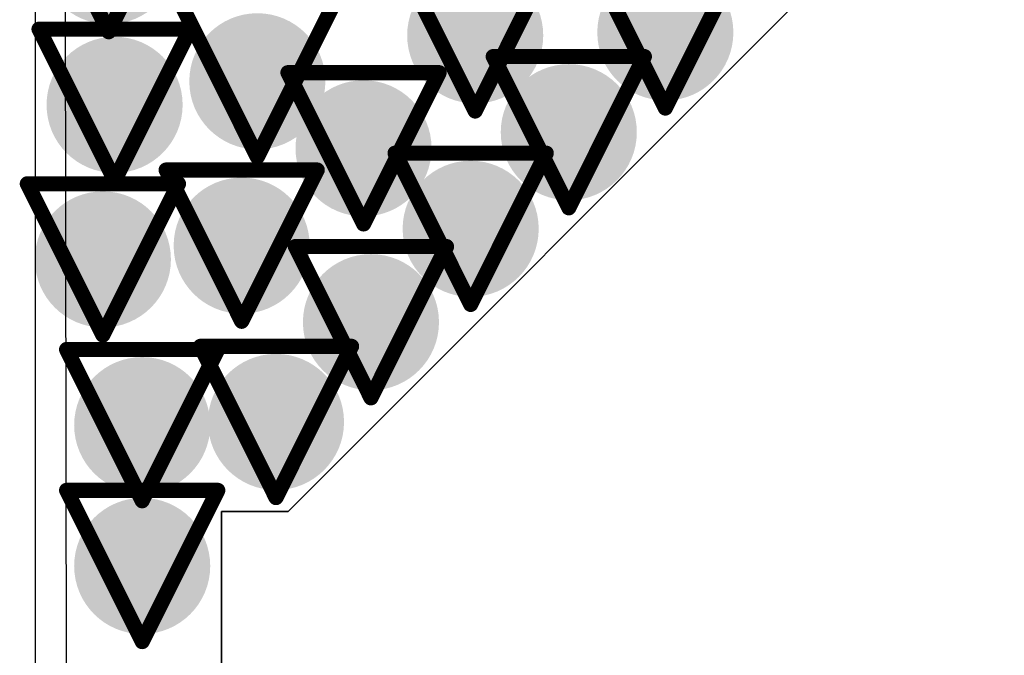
# Model space of a CAD drawing. Header units: inches. Extents: x -2.3 to 12.7, y -2.8 to 6.7.
# Tile 113 of 171: x 0.0101 to 0.1404, y 1.4237 to 1.5078. Entities that reach past the tile are written whole.
import ezdxf

# ---------------------------------------------------------------- set-up
doc = ezdxf.new("R2010")
doc.units = ezdxf.units.IN
doc.header["$MEASUREMENT"] = 0
for name, color, linetype in [('Bottom Layer', 5, 'Continuous'), ('Bottom Solder', 6, 'Continuous'), ('Drill Drawing', 1, 'Continuous'), ('L2_GND1', 16, 'Continuous'), ('L3_PWR1', 130, 'Continuous'), ('Top Layer', 1, 'Continuous'), ('Via Holes', 16, 'Continuous')]:
    doc.layers.add(name, color=color, linetype=linetype)

msp = doc.modelspace()

# ---------------------------------------------------------------- hatches: boundary and pattern name
at = {"layer": 'Bottom Layer'}
h = msp.add_hatch(color=5, dxfattribs=at)
edge = h.paths.add_edge_path()
edge.add_arc((0.02192, 1.51616), 0.009, 0, 360)
h = msp.add_hatch(color=5, dxfattribs=at)
edge = h.paths.add_edge_path()
edge.add_arc((0.09555, 1.50607), 0.009, 0, 360)
h = msp.add_hatch(color=5, dxfattribs=at)
edge = h.paths.add_edge_path()
edge.add_arc((0.0704, 1.50568), 0.009, 0, 360)
h = msp.add_hatch(color=5, dxfattribs=at)
edge = h.paths.add_edge_path()
edge.add_arc((0.04158, 1.49961), 0.009, 0, 360)
h = msp.add_hatch(color=5, dxfattribs=at)
edge = h.paths.add_edge_path()
edge.add_arc((0.0227, 1.4965), 0.009, 0, 360)
h = msp.add_hatch(color=5, dxfattribs=at)
edge = h.paths.add_edge_path()
edge.add_arc((0.08278, 1.49288), 0.009, 0, 360)
h = msp.add_hatch(color=5, dxfattribs=at)
edge = h.paths.add_edge_path()
edge.add_arc((0.05563, 1.49075), 0.009, 0, 360)
h = msp.add_hatch(color=5, dxfattribs=at)
edge = h.paths.add_edge_path()
edge.add_arc((0.0698, 1.48011), 0.009, 0, 360)
h = msp.add_hatch(color=5, dxfattribs=at)
edge = h.paths.add_edge_path()
edge.add_arc((0.03951, 1.47788), 0.009, 0, 360)
h = msp.add_hatch(color=5, dxfattribs=at)
edge = h.paths.add_edge_path()
edge.add_arc((0.02115, 1.47606), 0.009, 0, 360)
h = msp.add_hatch(color=5, dxfattribs=at)
edge = h.paths.add_edge_path()
edge.add_arc((0.05661, 1.46776), 0.009, 0, 360)
h = msp.add_hatch(color=5, dxfattribs=at)
edge = h.paths.add_edge_path()
edge.add_arc((0.02635, 1.45415), 0.009, 0, 360)
h = msp.add_hatch(color=5, dxfattribs=at)
edge = h.paths.add_edge_path()
edge.add_arc((0.04405, 1.45457), 0.009, 0, 360)
h = msp.add_hatch(color=5, dxfattribs=at)
edge = h.paths.add_edge_path()
edge.add_arc((0.02635, 1.43553), 0.009, 0, 360)
at = {"layer": 'L2_GND1'}
h = msp.add_hatch(color=16, dxfattribs=at)
edge = h.paths.add_edge_path()
edge.add_arc((0.02192, 1.51616), 0.009, 0, 360)
h = msp.add_hatch(color=16, dxfattribs=at)
edge = h.paths.add_edge_path()
edge.add_arc((0.09555, 1.50607), 0.009, 0, 360)
h = msp.add_hatch(color=16, dxfattribs=at)
edge = h.paths.add_edge_path()
edge.add_arc((0.0704, 1.50568), 0.009, 0, 360)
h = msp.add_hatch(color=16, dxfattribs=at)
edge = h.paths.add_edge_path()
edge.add_arc((0.04158, 1.49961), 0.009, 0, 360)
h = msp.add_hatch(color=16, dxfattribs=at)
edge = h.paths.add_edge_path()
edge.add_arc((0.0227, 1.4965), 0.009, 0, 360)
h = msp.add_hatch(color=16, dxfattribs=at)
edge = h.paths.add_edge_path()
edge.add_arc((0.08278, 1.49288), 0.009, 0, 360)
h = msp.add_hatch(color=16, dxfattribs=at)
edge = h.paths.add_edge_path()
edge.add_arc((0.05563, 1.49075), 0.009, 0, 360)
h = msp.add_hatch(color=16, dxfattribs=at)
edge = h.paths.add_edge_path()
edge.add_arc((0.0698, 1.48011), 0.009, 0, 360)
h = msp.add_hatch(color=16, dxfattribs=at)
edge = h.paths.add_edge_path()
edge.add_arc((0.03951, 1.47788), 0.009, 0, 360)
h = msp.add_hatch(color=16, dxfattribs=at)
edge = h.paths.add_edge_path()
edge.add_arc((0.02115, 1.47606), 0.009, 0, 360)
h = msp.add_hatch(color=16, dxfattribs=at)
edge = h.paths.add_edge_path()
edge.add_arc((0.05661, 1.46776), 0.009, 0, 360)
h = msp.add_hatch(color=16, dxfattribs=at)
edge = h.paths.add_edge_path()
edge.add_arc((0.02635, 1.45415), 0.009, 0, 360)
h = msp.add_hatch(color=16, dxfattribs=at)
edge = h.paths.add_edge_path()
edge.add_arc((0.04405, 1.45457), 0.009, 0, 360)
h = msp.add_hatch(color=16, dxfattribs=at)
edge = h.paths.add_edge_path()
edge.add_arc((0.02635, 1.43553), 0.009, 0, 360)
at = {"layer": 'L3_PWR1'}
h = msp.add_hatch(color=130, dxfattribs=at)
edge = h.paths.add_edge_path()
edge.add_arc((0.02192, 1.51616), 0.009, 0, 360)
h = msp.add_hatch(color=130, dxfattribs=at)
edge = h.paths.add_edge_path()
edge.add_arc((0.09555, 1.50607), 0.009, 0, 360)
h = msp.add_hatch(color=130, dxfattribs=at)
edge = h.paths.add_edge_path()
edge.add_arc((0.0704, 1.50568), 0.009, 0, 360)
h = msp.add_hatch(color=130, dxfattribs=at)
edge = h.paths.add_edge_path()
edge.add_arc((0.04158, 1.49961), 0.009, 0, 360)
h = msp.add_hatch(color=130, dxfattribs=at)
edge = h.paths.add_edge_path()
edge.add_arc((0.0227, 1.4965), 0.009, 0, 360)
h = msp.add_hatch(color=130, dxfattribs=at)
edge = h.paths.add_edge_path()
edge.add_arc((0.08278, 1.49288), 0.009, 0, 360)
h = msp.add_hatch(color=130, dxfattribs=at)
edge = h.paths.add_edge_path()
edge.add_arc((0.05563, 1.49075), 0.009, 0, 360)
h = msp.add_hatch(color=130, dxfattribs=at)
edge = h.paths.add_edge_path()
edge.add_arc((0.0698, 1.48011), 0.009, 0, 360)
h = msp.add_hatch(color=130, dxfattribs=at)
edge = h.paths.add_edge_path()
edge.add_arc((0.03951, 1.47788), 0.009, 0, 360)
h = msp.add_hatch(color=130, dxfattribs=at)
edge = h.paths.add_edge_path()
edge.add_arc((0.02115, 1.47606), 0.009, 0, 360)
h = msp.add_hatch(color=130, dxfattribs=at)
edge = h.paths.add_edge_path()
edge.add_arc((0.05661, 1.46776), 0.009, 0, 360)
h = msp.add_hatch(color=130, dxfattribs=at)
edge = h.paths.add_edge_path()
edge.add_arc((0.02635, 1.45415), 0.009, 0, 360)
h = msp.add_hatch(color=130, dxfattribs=at)
edge = h.paths.add_edge_path()
edge.add_arc((0.04405, 1.45457), 0.009, 0, 360)
h = msp.add_hatch(color=130, dxfattribs=at)
edge = h.paths.add_edge_path()
edge.add_arc((0.02635, 1.43553), 0.009, 0, 360)
at = {"layer": 'Top Layer'}
h = msp.add_hatch(color=1, dxfattribs=at)
edge = h.paths.add_edge_path()
edge.add_arc((0.02192, 1.51616), 0.009, 0, 360)
h = msp.add_hatch(color=1, dxfattribs=at)
edge = h.paths.add_edge_path()
edge.add_arc((0.09555, 1.50607), 0.009, 0, 360)
h = msp.add_hatch(color=1, dxfattribs=at)
edge = h.paths.add_edge_path()
edge.add_arc((0.0704, 1.50568), 0.009, 0, 360)
h = msp.add_hatch(color=1, dxfattribs=at)
edge = h.paths.add_edge_path()
edge.add_arc((0.04158, 1.49961), 0.009, 0, 360)
h = msp.add_hatch(color=1, dxfattribs=at)
edge = h.paths.add_edge_path()
edge.add_arc((0.0227, 1.4965), 0.009, 0, 360)
h = msp.add_hatch(color=1, dxfattribs=at)
edge = h.paths.add_edge_path()
edge.add_arc((0.08278, 1.49288), 0.009, 0, 360)
h = msp.add_hatch(color=1, dxfattribs=at)
edge = h.paths.add_edge_path()
edge.add_arc((0.05563, 1.49075), 0.009, 0, 360)
h = msp.add_hatch(color=1, dxfattribs=at)
edge = h.paths.add_edge_path()
edge.add_arc((0.0698, 1.48011), 0.009, 0, 360)
h = msp.add_hatch(color=1, dxfattribs=at)
edge = h.paths.add_edge_path()
edge.add_arc((0.03951, 1.47788), 0.009, 0, 360)
h = msp.add_hatch(color=1, dxfattribs=at)
edge = h.paths.add_edge_path()
edge.add_arc((0.02115, 1.47606), 0.009, 0, 360)
h = msp.add_hatch(color=1, dxfattribs=at)
edge = h.paths.add_edge_path()
edge.add_arc((0.05661, 1.46776), 0.009, 0, 360)
h = msp.add_hatch(color=1, dxfattribs=at)
edge = h.paths.add_edge_path()
edge.add_arc((0.02635, 1.45415), 0.009, 0, 360)
h = msp.add_hatch(color=1, dxfattribs=at)
edge = h.paths.add_edge_path()
edge.add_arc((0.04405, 1.45457), 0.009, 0, 360)
h = msp.add_hatch(color=1, dxfattribs=at)
edge = h.paths.add_edge_path()
edge.add_arc((0.02635, 1.43553), 0.009, 0, 360)
at = {"layer": 'Via Holes'}
h = msp.add_hatch(color=7, dxfattribs=at)
edge = h.paths.add_edge_path()
edge.add_arc((0.0704, 1.50568), 0.004, 0, 360)
h = msp.add_hatch(color=7, dxfattribs=at)
edge = h.paths.add_edge_path()
edge.add_arc((0.09555, 1.50607), 0.004, 0, 360)
h = msp.add_hatch(color=7, dxfattribs=at)
edge = h.paths.add_edge_path()
edge.add_arc((0.04158, 1.49961), 0.004, 0, 360)
h = msp.add_hatch(color=7, dxfattribs=at)
edge = h.paths.add_edge_path()
edge.add_arc((0.0227, 1.4965), 0.004, 0, 360)
h = msp.add_hatch(color=7, dxfattribs=at)
edge = h.paths.add_edge_path()
edge.add_arc((0.08278, 1.49288), 0.004, 0, 360)
h = msp.add_hatch(color=7, dxfattribs=at)
edge = h.paths.add_edge_path()
edge.add_arc((0.05563, 1.49075), 0.004, 0, 360)
h = msp.add_hatch(color=7, dxfattribs=at)
edge = h.paths.add_edge_path()
edge.add_arc((0.0698, 1.48011), 0.004, 0, 360)
h = msp.add_hatch(color=7, dxfattribs=at)
edge = h.paths.add_edge_path()
edge.add_arc((0.03951, 1.47788), 0.004, 0, 360)
h = msp.add_hatch(color=7, dxfattribs=at)
edge = h.paths.add_edge_path()
edge.add_arc((0.02115, 1.47606), 0.004, 0, 360)
h = msp.add_hatch(color=7, dxfattribs=at)
edge = h.paths.add_edge_path()
edge.add_arc((0.05661, 1.46776), 0.004, 0, 360)
h = msp.add_hatch(color=7, dxfattribs=at)
edge = h.paths.add_edge_path()
edge.add_arc((0.02635, 1.45415), 0.004, 0, 360)
h = msp.add_hatch(color=7, dxfattribs=at)
edge = h.paths.add_edge_path()
edge.add_arc((0.04405, 1.45457), 0.004, 0, 360)
h = msp.add_hatch(color=7, dxfattribs=at)
edge = h.paths.add_edge_path()
edge.add_arc((0.02635, 1.43553), 0.004, 0, 360)

# ---------------------------------------------------------------- linework, layer by layer
at = {"layer": 'Bottom Layer'}
msp.add_line((0.01224, 1.08293), (0.01224, 1.62051), dxfattribs=at)
at = {"layer": 'Bottom Solder'}
for p, q in [((0.01597, 1.6329), (0.01685, 1.07715)), ((0.01224, 1.08191), (0.01224, 1.62051))]:
    msp.add_line(p, q, dxfattribs=at)
at = {"layer": 'Drill Drawing'}
for points in [[(0.01192, 1.52616, 0.002, 0.002, 0), (0.02192, 1.50616, 0.002, 0.002, 0)], [(0.02192, 1.50616, 0.002, 0.002, 0), (0.03192, 1.52616, 0.002, 0.002, 0)], [(0.0604, 1.51568, 0.002, 0.002, 0), (0.0704, 1.49568, 0.002, 0.002, 0)], [(0.0704, 1.49568, 0.002, 0.002, 0), (0.0804, 1.51568, 0.002, 0.002, 0)], [(0.08555, 1.51607, 0.002, 0.002, 0), (0.09555, 1.49607, 0.002, 0.002, 0)], [(0.09555, 1.49607, 0.002, 0.002, 0), (0.10555, 1.51607, 0.002, 0.002, 0)], [(0.03158, 1.50961, 0.002, 0.002, 0), (0.04158, 1.48961, 0.002, 0.002, 0)], [(0.04158, 1.48961, 0.002, 0.002, 0), (0.05158, 1.50961, 0.002, 0.002, 0)], [(0.0127, 1.5065, 0.002, 0.002, 0), (0.0327, 1.5065, 0.002, 0.002, 0)], [(0.0127, 1.5065, 0.002, 0.002, 0), (0.0227, 1.4865, 0.002, 0.002, 0)], [(0.0227, 1.4865, 0.002, 0.002, 0), (0.0327, 1.5065, 0.002, 0.002, 0)], [(0.07278, 1.50288, 0.002, 0.002, 0), (0.09278, 1.50288, 0.002, 0.002, 0)], [(0.07278, 1.50288, 0.002, 0.002, 0), (0.08278, 1.48288, 0.002, 0.002, 0)], [(0.08278, 1.48288, 0.002, 0.002, 0), (0.09278, 1.50288, 0.002, 0.002, 0)], [(0.04563, 1.50075, 0.002, 0.002, 0), (0.06563, 1.50075, 0.002, 0.002, 0)], [(0.04563, 1.50075, 0.002, 0.002, 0), (0.05563, 1.48075, 0.002, 0.002, 0)], [(0.05563, 1.48075, 0.002, 0.002, 0), (0.06563, 1.50075, 0.002, 0.002, 0)], [(0.0598, 1.49011, 0.002, 0.002, 0), (0.0798, 1.49011, 0.002, 0.002, 0)], [(0.0598, 1.49011, 0.002, 0.002, 0), (0.0698, 1.47011, 0.002, 0.002, 0)], [(0.0698, 1.47011, 0.002, 0.002, 0), (0.0798, 1.49011, 0.002, 0.002, 0)], [(0.02951, 1.48788, 0.002, 0.002, 0), (0.04951, 1.48788, 0.002, 0.002, 0)], [(0.02951, 1.48788, 0.002, 0.002, 0), (0.03951, 1.46788, 0.002, 0.002, 0)], [(0.03951, 1.46788, 0.002, 0.002, 0), (0.04951, 1.48788, 0.002, 0.002, 0)], [(0.01115, 1.48606, 0.002, 0.002, 0), (0.03115, 1.48606, 0.002, 0.002, 0)], [(0.01115, 1.48606, 0.002, 0.002, 0), (0.02115, 1.46606, 0.002, 0.002, 0)], [(0.02115, 1.46606, 0.002, 0.002, 0), (0.03115, 1.48606, 0.002, 0.002, 0)], [(0.04661, 1.47776, 0.002, 0.002, 0), (0.06661, 1.47776, 0.002, 0.002, 0)], [(0.04661, 1.47776, 0.002, 0.002, 0), (0.05661, 1.45776, 0.002, 0.002, 0)], [(0.05661, 1.45776, 0.002, 0.002, 0), (0.06661, 1.47776, 0.002, 0.002, 0)], [(0.03405, 1.46457, 0.002, 0.002, 0), (0.05405, 1.46457, 0.002, 0.002, 0)], [(0.03405, 1.46457, 0.002, 0.002, 0), (0.04405, 1.44457, 0.002, 0.002, 0)], [(0.04405, 1.44457, 0.002, 0.002, 0), (0.05405, 1.46457, 0.002, 0.002, 0)], [(0.01635, 1.46415, 0.002, 0.002, 0), (0.03635, 1.46415, 0.002, 0.002, 0)], [(0.01635, 1.46415, 0.002, 0.002, 0), (0.02635, 1.44415, 0.002, 0.002, 0)], [(0.02635, 1.44415, 0.002, 0.002, 0), (0.03635, 1.46415, 0.002, 0.002, 0)], [(0.01635, 1.44553, 0.002, 0.002, 0), (0.03635, 1.44553, 0.002, 0.002, 0)], [(0.01635, 1.44553, 0.002, 0.002, 0), (0.02635, 1.42553, 0.002, 0.002, 0)], [(0.02635, 1.42553, 0.002, 0.002, 0), (0.03635, 1.44553, 0.002, 0.002, 0)]]:
    msp.add_lwpolyline(points, format="xyseb", dxfattribs=at)
for points in [[(0.0122, 1.5065, 0.001, 0.001, 1), (0.0132, 1.5065, 0.001, 0.001, 1)], [(0.0122, 1.5065, 0.001, 0.001, 1), (0.0132, 1.5065, 0.001, 0.001, 1)], [(0.02142, 1.50616, 0.001, 0.001, 1), (0.02242, 1.50616, 0.001, 0.001, 1)], [(0.02142, 1.50616, 0.001, 0.001, 1), (0.02242, 1.50616, 0.001, 0.001, 1)], [(0.0322, 1.5065, 0.001, 0.001, 1), (0.0332, 1.5065, 0.001, 0.001, 1)], [(0.0322, 1.5065, 0.001, 0.001, 1), (0.0332, 1.5065, 0.001, 0.001, 1)], [(0.07228, 1.50288, 0.001, 0.001, 1), (0.07328, 1.50288, 0.001, 0.001, 1)], [(0.07228, 1.50288, 0.001, 0.001, 1), (0.07328, 1.50288, 0.001, 0.001, 1)], [(0.09228, 1.50288, 0.001, 0.001, 1), (0.09328, 1.50288, 0.001, 0.001, 1)], [(0.09228, 1.50288, 0.001, 0.001, 1), (0.09328, 1.50288, 0.001, 0.001, 1)], [(0.04513, 1.50075, 0.001, 0.001, 1), (0.04613, 1.50075, 0.001, 0.001, 1)], [(0.04513, 1.50075, 0.001, 0.001, 1), (0.04613, 1.50075, 0.001, 0.001, 1)], [(0.06513, 1.50075, 0.001, 0.001, 1), (0.06613, 1.50075, 0.001, 0.001, 1)], [(0.06513, 1.50075, 0.001, 0.001, 1), (0.06613, 1.50075, 0.001, 0.001, 1)], [(0.0699, 1.49568, 0.001, 0.001, 1), (0.0709, 1.49568, 0.001, 0.001, 1)], [(0.0699, 1.49568, 0.001, 0.001, 1), (0.0709, 1.49568, 0.001, 0.001, 1)], [(0.09505, 1.49607, 0.001, 0.001, 1), (0.09605, 1.49607, 0.001, 0.001, 1)], [(0.09505, 1.49607, 0.001, 0.001, 1), (0.09605, 1.49607, 0.001, 0.001, 1)], [(0.04108, 1.48961, 0.001, 0.001, 1), (0.04208, 1.48961, 0.001, 0.001, 1)], [(0.04108, 1.48961, 0.001, 0.001, 1), (0.04208, 1.48961, 0.001, 0.001, 1)], [(0.0593, 1.49011, 0.001, 0.001, 1), (0.0603, 1.49011, 0.001, 0.001, 1)], [(0.0593, 1.49011, 0.001, 0.001, 1), (0.0603, 1.49011, 0.001, 0.001, 1)], [(0.0793, 1.49011, 0.001, 0.001, 1), (0.0803, 1.49011, 0.001, 0.001, 1)], [(0.0793, 1.49011, 0.001, 0.001, 1), (0.0803, 1.49011, 0.001, 0.001, 1)], [(0.02901, 1.48788, 0.001, 0.001, 1), (0.03001, 1.48788, 0.001, 0.001, 1)], [(0.02901, 1.48788, 0.001, 0.001, 1), (0.03001, 1.48788, 0.001, 0.001, 1)], [(0.04901, 1.48788, 0.001, 0.001, 1), (0.05001, 1.48788, 0.001, 0.001, 1)], [(0.04901, 1.48788, 0.001, 0.001, 1), (0.05001, 1.48788, 0.001, 0.001, 1)], [(0.0222, 1.4865, 0.001, 0.001, 1), (0.0232, 1.4865, 0.001, 0.001, 1)], [(0.0222, 1.4865, 0.001, 0.001, 1), (0.0232, 1.4865, 0.001, 0.001, 1)], [(0.01065, 1.48606, 0.001, 0.001, 1), (0.01165, 1.48606, 0.001, 0.001, 1)], [(0.01065, 1.48606, 0.001, 0.001, 1), (0.01165, 1.48606, 0.001, 0.001, 1)], [(0.03065, 1.48606, 0.001, 0.001, 1), (0.03165, 1.48606, 0.001, 0.001, 1)], [(0.03065, 1.48606, 0.001, 0.001, 1), (0.03165, 1.48606, 0.001, 0.001, 1)], [(0.08228, 1.48288, 0.001, 0.001, 1), (0.08328, 1.48288, 0.001, 0.001, 1)], [(0.08228, 1.48288, 0.001, 0.001, 1), (0.08328, 1.48288, 0.001, 0.001, 1)], [(0.05513, 1.48075, 0.001, 0.001, 1), (0.05613, 1.48075, 0.001, 0.001, 1)], [(0.05513, 1.48075, 0.001, 0.001, 1), (0.05613, 1.48075, 0.001, 0.001, 1)], [(0.04611, 1.47776, 0.001, 0.001, 1), (0.04711, 1.47776, 0.001, 0.001, 1)], [(0.04611, 1.47776, 0.001, 0.001, 1), (0.04711, 1.47776, 0.001, 0.001, 1)], [(0.06611, 1.47776, 0.001, 0.001, 1), (0.06711, 1.47776, 0.001, 0.001, 1)], [(0.06611, 1.47776, 0.001, 0.001, 1), (0.06711, 1.47776, 0.001, 0.001, 1)], [(0.0693, 1.47011, 0.001, 0.001, 1), (0.0703, 1.47011, 0.001, 0.001, 1)], [(0.0693, 1.47011, 0.001, 0.001, 1), (0.0703, 1.47011, 0.001, 0.001, 1)], [(0.03901, 1.46788, 0.001, 0.001, 1), (0.04001, 1.46788, 0.001, 0.001, 1)], [(0.03901, 1.46788, 0.001, 0.001, 1), (0.04001, 1.46788, 0.001, 0.001, 1)], [(0.02065, 1.46606, 0.001, 0.001, 1), (0.02165, 1.46606, 0.001, 0.001, 1)], [(0.02065, 1.46606, 0.001, 0.001, 1), (0.02165, 1.46606, 0.001, 0.001, 1)], [(0.03355, 1.46457, 0.001, 0.001, 1), (0.03455, 1.46457, 0.001, 0.001, 1)], [(0.03355, 1.46457, 0.001, 0.001, 1), (0.03455, 1.46457, 0.001, 0.001, 1)], [(0.05355, 1.46457, 0.001, 0.001, 1), (0.05455, 1.46457, 0.001, 0.001, 1)], [(0.05355, 1.46457, 0.001, 0.001, 1), (0.05455, 1.46457, 0.001, 0.001, 1)], [(0.01585, 1.46415, 0.001, 0.001, 1), (0.01685, 1.46415, 0.001, 0.001, 1)], [(0.01585, 1.46415, 0.001, 0.001, 1), (0.01685, 1.46415, 0.001, 0.001, 1)], [(0.03585, 1.46415, 0.001, 0.001, 1), (0.03685, 1.46415, 0.001, 0.001, 1)], [(0.03585, 1.46415, 0.001, 0.001, 1), (0.03685, 1.46415, 0.001, 0.001, 1)], [(0.05611, 1.45776, 0.001, 0.001, 1), (0.05711, 1.45776, 0.001, 0.001, 1)], [(0.05611, 1.45776, 0.001, 0.001, 1), (0.05711, 1.45776, 0.001, 0.001, 1)], [(0.01585, 1.44553, 0.001, 0.001, 1), (0.01685, 1.44553, 0.001, 0.001, 1)], [(0.01585, 1.44553, 0.001, 0.001, 1), (0.01685, 1.44553, 0.001, 0.001, 1)], [(0.03585, 1.44553, 0.001, 0.001, 1), (0.03685, 1.44553, 0.001, 0.001, 1)], [(0.03585, 1.44553, 0.001, 0.001, 1), (0.03685, 1.44553, 0.001, 0.001, 1)], [(0.02585, 1.44415, 0.001, 0.001, 1), (0.02685, 1.44415, 0.001, 0.001, 1)], [(0.02585, 1.44415, 0.001, 0.001, 1), (0.02685, 1.44415, 0.001, 0.001, 1)], [(0.04355, 1.44457, 0.001, 0.001, 1), (0.04455, 1.44457, 0.001, 0.001, 1)], [(0.04355, 1.44457, 0.001, 0.001, 1), (0.04455, 1.44457, 0.001, 0.001, 1)], [(0.02585, 1.42553, 0.001, 0.001, 1), (0.02685, 1.42553, 0.001, 0.001, 1)], [(0.02585, 1.42553, 0.001, 0.001, 1), (0.02685, 1.42553, 0.001, 0.001, 1)]]:
    msp.add_lwpolyline(points, format="xyseb", close=True, dxfattribs=at)
at = {"layer": 'L2_GND1'}
msp.add_line((0.01224, 0.75417), (0.01224, 1.62051), dxfattribs=at)
at = {"layer": 'L3_PWR1'}
msp.add_line((0.01224, 1.04217), (0.01224, 1.62051), dxfattribs=at)
at = {"layer": 'Top Layer'}
for p, q in [((0.01224, 1.08407), (0.01224, 1.62051)), ((0.04564, 1.44273), (0.14039, 1.53748)), ((0.14039, 1.53748), (0.04564, 1.44273)), ((0.03685, 1.20536), (0.03685, 1.44273)), ((0.03685, 1.44273), (0.04564, 1.44273)), ((0.04564, 1.44273), (0.03685, 1.44273)), ((0.03685, 1.44273), (0.03685, 1.20536))]:
    msp.add_line(p, q, dxfattribs=at)

doc.saveas('drawing.dxf')
